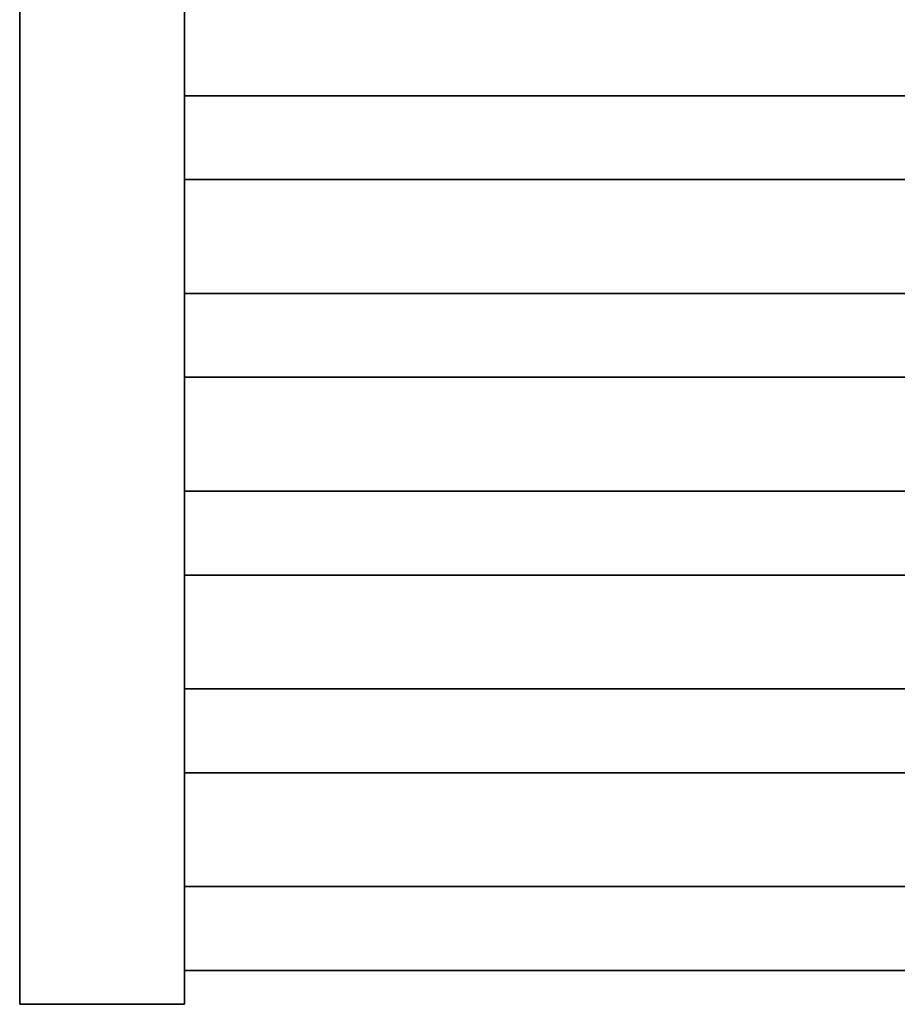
# Model space of a CAD drawing. Header units: millimetres. Extents: x 60394 to 199354, y 20895 to 166073.
# Tile 25 of 256: x 67092 to 67358, y 23964 to 24262. Entities that reach past the tile are written whole.
import ezdxf

# ---------------------------------------------------------------- set-up
doc = ezdxf.new("R2010")
doc.units = ezdxf.units.MM
doc.layers.add('UT_ZAŘÍZENÍ - OT', color=3, linetype='Continuous', lineweight=35)

msp = doc.modelspace()

# ---------------------------------------------------------------- linework, layer by layer
at = {"layer": 'UT_ZAŘÍZENÍ - OT', "linetype": 'Continuous'}
for p, q in [((67091.74, 23963.62), (67091.74, 25783.62)), ((67141.74, 25783.62), (67141.74, 23963.62)), ((67641.74, 24239.35), (67141.74, 24239.35)), ((67641.74, 24239.35), (67141.74, 24239.35)), ((67641.74, 24239.35), (67141.74, 24239.35)), ((67641.74, 24239.35), (67141.74, 24239.35)), ((67641.74, 24239.35), (67141.74, 24239.35)), ((67641.74, 24239.35), (67141.74, 24239.35)), ((67641.74, 24239.35), (67141.74, 24239.35)), ((67641.74, 24239.35), (67141.74, 24239.35)), ((67641.74, 24239.35), (67141.74, 24239.35)), ((67641.74, 24239.35), (67141.74, 24239.35)), ((67641.74, 24239.35), (67141.74, 24239.35)), ((67641.74, 24239.35), (67141.74, 24239.35)), ((67641.74, 24239.35), (67141.74, 24239.35)), ((67641.74, 24239.35), (67141.74, 24239.35)), ((67641.74, 24239.35), (67141.74, 24239.35)), ((67641.74, 24239.35), (67141.74, 24239.35)), ((67641.74, 24239.35), (67141.74, 24239.35)), ((67641.74, 24239.35), (67141.74, 24239.35)), ((67641.74, 24239.35), (67141.74, 24239.35)), ((67641.74, 24239.35), (67141.74, 24239.35)), ((67641.74, 24239.35), (67141.74, 24239.35)), ((67641.74, 24239.35), (67141.74, 24239.35)), ((67641.74, 24239.35), (67141.74, 24239.35)), ((67641.74, 24239.35), (67141.74, 24239.35)), ((67641.74, 24239.35), (67141.74, 24239.35)), ((67641.74, 24239.35), (67141.74, 24239.35)), ((67641.74, 24239.35), (67141.74, 24239.35)), ((67641.74, 24239.35), (67141.74, 24239.35)), ((67641.74, 24239.35), (67141.74, 24239.35)), ((67641.74, 24239.35), (67141.74, 24239.35)), ((67641.74, 24239.35), (67141.74, 24239.35)), ((67641.74, 24239.35), (67141.74, 24239.35)), ((67641.74, 24239.35), (67141.74, 24239.35)), ((67641.74, 24239.35), (67141.74, 24239.35)), ((67641.74, 24213.89), (67141.74, 24213.89)), ((67641.74, 24213.89), (67141.74, 24213.89)), ((67641.74, 24213.89), (67141.74, 24213.89)), ((67641.74, 24213.89), (67141.74, 24213.89)), ((67641.74, 24213.89), (67141.74, 24213.89)), ((67641.74, 24213.89), (67141.74, 24213.89)), ((67641.74, 24213.89), (67141.74, 24213.89)), ((67641.74, 24213.89), (67141.74, 24213.89)), ((67641.74, 24213.89), (67141.74, 24213.89)), ((67641.74, 24213.89), (67141.74, 24213.89)), ((67641.74, 24213.89), (67141.74, 24213.89)), ((67641.74, 24213.89), (67141.74, 24213.89)), ((67641.74, 24213.89), (67141.74, 24213.89)), ((67641.74, 24213.89), (67141.74, 24213.89)), ((67641.74, 24213.89), (67141.74, 24213.89)), ((67641.74, 24213.89), (67141.74, 24213.89)), ((67641.74, 24213.89), (67141.74, 24213.89)), ((67641.74, 24213.89), (67141.74, 24213.89)), ((67641.74, 24213.89), (67141.74, 24213.89)), ((67641.74, 24213.89), (67141.74, 24213.89)), ((67641.74, 24213.89), (67141.74, 24213.89)), ((67641.74, 24213.89), (67141.74, 24213.89)), ((67641.74, 24213.89), (67141.74, 24213.89)), ((67641.74, 24213.89), (67141.74, 24213.89)), ((67641.74, 24213.89), (67141.74, 24213.89)), ((67641.74, 24213.89), (67141.74, 24213.89)), ((67641.74, 24213.89), (67141.74, 24213.89)), ((67641.74, 24213.89), (67141.74, 24213.89)), ((67641.74, 24213.89), (67141.74, 24213.89)), ((67641.74, 24213.89), (67141.74, 24213.89)), ((67641.74, 24213.89), (67141.74, 24213.89)), ((67641.74, 24213.89), (67141.74, 24213.89)), ((67641.74, 24213.89), (67141.74, 24213.89)), ((67641.74, 24213.89), (67141.74, 24213.89)), ((67641.74, 24179.35), (67141.74, 24179.35)), ((67641.74, 24179.35), (67141.74, 24179.35)), ((67641.74, 24179.35), (67141.74, 24179.35)), ((67641.74, 24179.35), (67141.74, 24179.35)), ((67641.74, 24179.35), (67141.74, 24179.35)), ((67641.74, 24179.35), (67141.74, 24179.35)), ((67641.74, 24179.35), (67141.74, 24179.35)), ((67641.74, 24179.35), (67141.74, 24179.35)), ((67641.74, 24179.35), (67141.74, 24179.35)), ((67641.74, 24179.35), (67141.74, 24179.35)), ((67641.74, 24179.35), (67141.74, 24179.35)), ((67641.74, 24179.35), (67141.74, 24179.35)), ((67641.74, 24179.35), (67141.74, 24179.35)), ((67641.74, 24179.35), (67141.74, 24179.35)), ((67641.74, 24179.35), (67141.74, 24179.35)), ((67641.74, 24179.35), (67141.74, 24179.35)), ((67641.74, 24179.35), (67141.74, 24179.35)), ((67641.74, 24179.35), (67141.74, 24179.35)), ((67641.74, 24179.35), (67141.74, 24179.35)), ((67641.74, 24179.35), (67141.74, 24179.35)), ((67641.74, 24179.35), (67141.74, 24179.35)), ((67641.74, 24179.35), (67141.74, 24179.35)), ((67641.74, 24179.35), (67141.74, 24179.35)), ((67641.74, 24179.35), (67141.74, 24179.35)), ((67641.74, 24179.35), (67141.74, 24179.35)), ((67641.74, 24179.35), (67141.74, 24179.35)), ((67641.74, 24179.35), (67141.74, 24179.35)), ((67641.74, 24179.35), (67141.74, 24179.35)), ((67641.74, 24179.35), (67141.74, 24179.35)), ((67641.74, 24179.35), (67141.74, 24179.35)), ((67641.74, 24179.35), (67141.74, 24179.35)), ((67641.74, 24179.35), (67141.74, 24179.35)), ((67641.74, 24179.35), (67141.74, 24179.35)), ((67641.74, 24179.35), (67141.74, 24179.35)), ((67641.74, 24153.89), (67141.74, 24153.89)), ((67641.74, 24153.89), (67141.74, 24153.89)), ((67641.74, 24153.89), (67141.74, 24153.89)), ((67641.74, 24153.89), (67141.74, 24153.89)), ((67641.74, 24153.89), (67141.74, 24153.89)), ((67641.74, 24153.89), (67141.74, 24153.89)), ((67641.74, 24153.89), (67141.74, 24153.89)), ((67641.74, 24153.89), (67141.74, 24153.89)), ((67641.74, 24153.89), (67141.74, 24153.89)), ((67641.74, 24153.89), (67141.74, 24153.89)), ((67641.74, 24153.89), (67141.74, 24153.89)), ((67641.74, 24153.89), (67141.74, 24153.89)), ((67641.74, 24153.89), (67141.74, 24153.89)), ((67641.74, 24153.89), (67141.74, 24153.89)), ((67641.74, 24153.89), (67141.74, 24153.89)), ((67641.74, 24153.89), (67141.74, 24153.89)), ((67641.74, 24153.89), (67141.74, 24153.89)), ((67641.74, 24153.89), (67141.74, 24153.89)), ((67641.74, 24153.89), (67141.74, 24153.89)), ((67641.74, 24153.89), (67141.74, 24153.89)), ((67641.74, 24153.89), (67141.74, 24153.89)), ((67641.74, 24153.89), (67141.74, 24153.89)), ((67641.74, 24153.89), (67141.74, 24153.89)), ((67641.74, 24153.89), (67141.74, 24153.89)), ((67641.74, 24153.89), (67141.74, 24153.89)), ((67641.74, 24153.89), (67141.74, 24153.89)), ((67641.74, 24153.89), (67141.74, 24153.89)), ((67641.74, 24153.89), (67141.74, 24153.89)), ((67641.74, 24153.89), (67141.74, 24153.89)), ((67641.74, 24153.89), (67141.74, 24153.89)), ((67641.74, 24153.89), (67141.74, 24153.89)), ((67641.74, 24153.89), (67141.74, 24153.89)), ((67641.74, 24153.89), (67141.74, 24153.89)), ((67641.74, 24153.89), (67141.74, 24153.89)), ((67641.74, 24119.35), (67141.74, 24119.35)), ((67641.74, 24119.35), (67141.74, 24119.35)), ((67641.74, 24119.35), (67141.74, 24119.35)), ((67641.74, 24119.35), (67141.74, 24119.35)), ((67641.74, 24119.35), (67141.74, 24119.35)), ((67641.74, 24119.35), (67141.74, 24119.35)), ((67641.74, 24119.35), (67141.74, 24119.35)), ((67641.74, 24119.35), (67141.74, 24119.35)), ((67641.74, 24119.35), (67141.74, 24119.35)), ((67641.74, 24119.35), (67141.74, 24119.35)), ((67641.74, 24119.35), (67141.74, 24119.35)), ((67641.74, 24119.35), (67141.74, 24119.35)), ((67641.74, 24119.35), (67141.74, 24119.35)), ((67641.74, 24119.35), (67141.74, 24119.35)), ((67641.74, 24119.35), (67141.74, 24119.35)), ((67641.74, 24119.35), (67141.74, 24119.35)), ((67641.74, 24119.35), (67141.74, 24119.35)), ((67641.74, 24119.35), (67141.74, 24119.35)), ((67641.74, 24119.35), (67141.74, 24119.35)), ((67641.74, 24119.35), (67141.74, 24119.35)), ((67641.74, 24119.35), (67141.74, 24119.35)), ((67641.74, 24119.35), (67141.74, 24119.35)), ((67641.74, 24119.35), (67141.74, 24119.35)), ((67641.74, 24119.35), (67141.74, 24119.35)), ((67641.74, 24119.35), (67141.74, 24119.35)), ((67641.74, 24119.35), (67141.74, 24119.35)), ((67641.74, 24119.35), (67141.74, 24119.35)), ((67641.74, 24119.35), (67141.74, 24119.35)), ((67641.74, 24119.35), (67141.74, 24119.35)), ((67641.74, 24119.35), (67141.74, 24119.35)), ((67641.74, 24119.35), (67141.74, 24119.35)), ((67641.74, 24119.35), (67141.74, 24119.35)), ((67641.74, 24119.35), (67141.74, 24119.35)), ((67641.74, 24119.35), (67141.74, 24119.35)), ((67641.74, 24093.89), (67141.74, 24093.89)), ((67641.74, 24093.89), (67141.74, 24093.89)), ((67641.74, 24093.89), (67141.74, 24093.89)), ((67641.74, 24093.89), (67141.74, 24093.89)), ((67641.74, 24093.89), (67141.74, 24093.89)), ((67641.74, 24093.89), (67141.74, 24093.89)), ((67641.74, 24093.89), (67141.74, 24093.89)), ((67641.74, 24093.89), (67141.74, 24093.89)), ((67641.74, 24093.89), (67141.74, 24093.89)), ((67641.74, 24093.89), (67141.74, 24093.89)), ((67641.74, 24093.89), (67141.74, 24093.89)), ((67641.74, 24093.89), (67141.74, 24093.89)), ((67641.74, 24093.89), (67141.74, 24093.89)), ((67641.74, 24093.89), (67141.74, 24093.89)), ((67641.74, 24093.89), (67141.74, 24093.89)), ((67641.74, 24093.89), (67141.74, 24093.89)), ((67641.74, 24093.89), (67141.74, 24093.89)), ((67641.74, 24093.89), (67141.74, 24093.89)), ((67641.74, 24093.89), (67141.74, 24093.89)), ((67641.74, 24093.89), (67141.74, 24093.89)), ((67641.74, 24093.89), (67141.74, 24093.89)), ((67641.74, 24093.89), (67141.74, 24093.89)), ((67641.74, 24093.89), (67141.74, 24093.89)), ((67641.74, 24093.89), (67141.74, 24093.89)), ((67641.74, 24093.89), (67141.74, 24093.89)), ((67641.74, 24093.89), (67141.74, 24093.89)), ((67641.74, 24093.89), (67141.74, 24093.89)), ((67641.74, 24093.89), (67141.74, 24093.89)), ((67641.74, 24093.89), (67141.74, 24093.89)), ((67641.74, 24093.89), (67141.74, 24093.89)), ((67641.74, 24093.89), (67141.74, 24093.89)), ((67641.74, 24093.89), (67141.74, 24093.89)), ((67641.74, 24093.89), (67141.74, 24093.89)), ((67641.74, 24093.89), (67141.74, 24093.89)), ((67641.74, 24059.35), (67141.74, 24059.35)), ((67641.74, 24059.35), (67141.74, 24059.35)), ((67641.74, 24059.35), (67141.74, 24059.35)), ((67641.74, 24059.35), (67141.74, 24059.35)), ((67641.74, 24059.35), (67141.74, 24059.35)), ((67641.74, 24059.35), (67141.74, 24059.35)), ((67641.74, 24059.35), (67141.74, 24059.35)), ((67641.74, 24059.35), (67141.74, 24059.35)), ((67641.74, 24059.35), (67141.74, 24059.35)), ((67641.74, 24059.35), (67141.74, 24059.35)), ((67641.74, 24059.35), (67141.74, 24059.35)), ((67641.74, 24059.35), (67141.74, 24059.35)), ((67641.74, 24059.35), (67141.74, 24059.35)), ((67641.74, 24059.35), (67141.74, 24059.35)), ((67641.74, 24059.35), (67141.74, 24059.35)), ((67641.74, 24059.35), (67141.74, 24059.35)), ((67641.74, 24059.35), (67141.74, 24059.35)), ((67641.74, 24059.35), (67141.74, 24059.35)), ((67641.74, 24059.35), (67141.74, 24059.35)), ((67641.74, 24059.35), (67141.74, 24059.35)), ((67641.74, 24059.35), (67141.74, 24059.35)), ((67641.74, 24059.35), (67141.74, 24059.35)), ((67641.74, 24059.35), (67141.74, 24059.35)), ((67641.74, 24059.35), (67141.74, 24059.35)), ((67641.74, 24059.35), (67141.74, 24059.35)), ((67641.74, 24059.35), (67141.74, 24059.35)), ((67641.74, 24059.35), (67141.74, 24059.35)), ((67641.74, 24059.35), (67141.74, 24059.35)), ((67641.74, 24059.35), (67141.74, 24059.35)), ((67641.74, 24059.35), (67141.74, 24059.35)), ((67641.74, 24059.35), (67141.74, 24059.35)), ((67641.74, 24059.35), (67141.74, 24059.35)), ((67641.74, 24059.35), (67141.74, 24059.35)), ((67641.74, 24059.35), (67141.74, 24059.35)), ((67641.74, 24033.89), (67141.74, 24033.89)), ((67641.74, 24033.89), (67141.74, 24033.89)), ((67641.74, 24033.89), (67141.74, 24033.89)), ((67641.74, 24033.89), (67141.74, 24033.89)), ((67641.74, 24033.89), (67141.74, 24033.89)), ((67641.74, 24033.89), (67141.74, 24033.89)), ((67641.74, 24033.89), (67141.74, 24033.89)), ((67641.74, 24033.89), (67141.74, 24033.89)), ((67641.74, 24033.89), (67141.74, 24033.89)), ((67641.74, 24033.89), (67141.74, 24033.89)), ((67641.74, 24033.89), (67141.74, 24033.89)), ((67641.74, 24033.89), (67141.74, 24033.89)), ((67641.74, 24033.89), (67141.74, 24033.89)), ((67641.74, 24033.89), (67141.74, 24033.89)), ((67641.74, 24033.89), (67141.74, 24033.89)), ((67641.74, 24033.89), (67141.74, 24033.89)), ((67641.74, 24033.89), (67141.74, 24033.89)), ((67641.74, 24033.89), (67141.74, 24033.89)), ((67641.74, 24033.89), (67141.74, 24033.89)), ((67641.74, 24033.89), (67141.74, 24033.89)), ((67641.74, 24033.89), (67141.74, 24033.89)), ((67641.74, 24033.89), (67141.74, 24033.89)), ((67641.74, 24033.89), (67141.74, 24033.89)), ((67641.74, 24033.89), (67141.74, 24033.89)), ((67641.74, 24033.89), (67141.74, 24033.89)), ((67641.74, 24033.89), (67141.74, 24033.89)), ((67641.74, 24033.89), (67141.74, 24033.89)), ((67641.74, 24033.89), (67141.74, 24033.89)), ((67641.74, 24033.89), (67141.74, 24033.89)), ((67641.74, 24033.89), (67141.74, 24033.89)), ((67641.74, 24033.89), (67141.74, 24033.89)), ((67641.74, 24033.89), (67141.74, 24033.89)), ((67641.74, 24033.89), (67141.74, 24033.89)), ((67641.74, 24033.89), (67141.74, 24033.89)), ((67141.74, 24013.62), (67141.74, 24013.62)), ((67141.74, 23999.35), (67141.74, 24004.62)), ((67141.74, 24004.62), (67141.74, 23999.35)), ((67141.74, 23999.35), (67141.74, 24004.62)), ((67141.74, 24004.62), (67141.74, 23999.35)), ((67141.74, 23999.35), (67141.74, 24004.62)), ((67141.74, 24004.62), (67141.74, 23999.35)), ((67141.74, 23999.35), (67141.74, 24004.62)), ((67141.74, 24004.62), (67141.74, 23999.35)), ((67141.74, 23999.35), (67141.74, 24004.62)), ((67141.74, 24004.62), (67141.74, 23999.35)), ((67141.74, 23999.35), (67141.74, 24004.62)), ((67141.74, 24004.62), (67141.74, 23999.35)), ((67141.74, 23999.35), (67141.74, 24004.62)), ((67141.74, 24004.62), (67141.74, 23999.35)), ((67141.74, 23999.35), (67141.74, 24004.62)), ((67141.74, 24004.62), (67141.74, 23999.35)), ((67141.74, 23999.35), (67141.74, 24004.62)), ((67141.74, 24004.62), (67141.74, 23999.35)), ((67141.74, 23999.35), (67141.74, 24004.62)), ((67141.74, 24004.62), (67141.74, 23999.35)), ((67141.74, 23999.35), (67141.74, 24004.62)), ((67141.74, 24004.62), (67141.74, 23999.35)), ((67141.74, 23999.35), (67141.74, 24004.62)), ((67141.74, 24004.62), (67141.74, 23999.35)), ((67141.74, 23999.35), (67141.74, 24004.62)), ((67141.74, 24004.62), (67141.74, 23999.35)), ((67141.74, 23999.35), (67141.74, 24004.62)), ((67141.74, 24004.62), (67141.74, 23999.35)), ((67141.74, 23999.35), (67141.74, 24004.62)), ((67141.74, 24004.62), (67141.74, 23999.35)), ((67141.74, 23999.35), (67141.74, 24004.62)), ((67141.74, 24004.62), (67141.74, 23999.35)), ((67141.74, 23999.35), (67141.74, 24004.62)), ((67141.74, 24004.62), (67141.74, 23999.35)), ((67641.74, 23999.35), (67141.74, 23999.35)), ((67641.74, 23999.35), (67141.74, 23999.35)), ((67141.74, 23986.62), (67141.74, 23999.35)), ((67141.74, 23999.35), (67141.74, 23986.62)), ((67641.74, 23999.35), (67141.74, 23999.35)), ((67641.74, 23999.35), (67141.74, 23999.35)), ((67141.74, 23986.62), (67141.74, 23999.35)), ((67141.74, 23999.35), (67141.74, 23986.62)), ((67641.74, 23999.35), (67141.74, 23999.35)), ((67641.74, 23999.35), (67141.74, 23999.35)), ((67141.74, 23986.62), (67141.74, 23999.35)), ((67141.74, 23999.35), (67141.74, 23986.62)), ((67641.74, 23999.35), (67141.74, 23999.35)), ((67641.74, 23999.35), (67141.74, 23999.35)), ((67141.74, 23986.62), (67141.74, 23999.35)), ((67141.74, 23999.35), (67141.74, 23986.62)), ((67641.74, 23999.35), (67141.74, 23999.35)), ((67641.74, 23999.35), (67141.74, 23999.35)), ((67141.74, 23986.62), (67141.74, 23999.35)), ((67141.74, 23999.35), (67141.74, 23986.62)), ((67641.74, 23999.35), (67141.74, 23999.35)), ((67641.74, 23999.35), (67141.74, 23999.35)), ((67141.74, 23986.62), (67141.74, 23999.35)), ((67141.74, 23999.35), (67141.74, 23986.62)), ((67641.74, 23999.35), (67141.74, 23999.35)), ((67641.74, 23999.35), (67141.74, 23999.35)), ((67141.74, 23986.62), (67141.74, 23999.35)), ((67141.74, 23999.35), (67141.74, 23986.62)), ((67641.74, 23999.35), (67141.74, 23999.35)), ((67641.74, 23999.35), (67141.74, 23999.35)), ((67141.74, 23986.62), (67141.74, 23999.35)), ((67141.74, 23999.35), (67141.74, 23986.62)), ((67641.74, 23999.35), (67141.74, 23999.35)), ((67641.74, 23999.35), (67141.74, 23999.35)), ((67141.74, 23986.62), (67141.74, 23999.35)), ((67141.74, 23999.35), (67141.74, 23986.62)), ((67641.74, 23999.35), (67141.74, 23999.35)), ((67641.74, 23999.35), (67141.74, 23999.35)), ((67141.74, 23986.62), (67141.74, 23999.35)), ((67141.74, 23999.35), (67141.74, 23986.62)), ((67641.74, 23999.35), (67141.74, 23999.35)), ((67641.74, 23999.35), (67141.74, 23999.35)), ((67141.74, 23986.62), (67141.74, 23999.35)), ((67141.74, 23999.35), (67141.74, 23986.62)), ((67641.74, 23999.35), (67141.74, 23999.35)), ((67641.74, 23999.35), (67141.74, 23999.35)), ((67141.74, 23986.62), (67141.74, 23999.35)), ((67141.74, 23999.35), (67141.74, 23986.62)), ((67641.74, 23999.35), (67141.74, 23999.35)), ((67641.74, 23999.35), (67141.74, 23999.35)), ((67141.74, 23986.62), (67141.74, 23999.35)), ((67141.74, 23999.35), (67141.74, 23986.62)), ((67641.74, 23999.35), (67141.74, 23999.35)), ((67641.74, 23999.35), (67141.74, 23999.35)), ((67141.74, 23986.62), (67141.74, 23999.35)), ((67141.74, 23999.35), (67141.74, 23986.62)), ((67641.74, 23999.35), (67141.74, 23999.35)), ((67641.74, 23999.35), (67141.74, 23999.35)), ((67141.74, 23986.62), (67141.74, 23999.35)), ((67141.74, 23999.35), (67141.74, 23986.62)), ((67641.74, 23999.35), (67141.74, 23999.35)), ((67641.74, 23999.35), (67141.74, 23999.35)), ((67141.74, 23986.62), (67141.74, 23999.35)), ((67141.74, 23999.35), (67141.74, 23986.62)), ((67641.74, 23999.35), (67141.74, 23999.35)), ((67641.74, 23999.35), (67141.74, 23999.35)), ((67141.74, 23986.62), (67141.74, 23999.35)), ((67141.74, 23999.35), (67141.74, 23986.62)), ((67141.74, 23986.62), (67141.74, 23973.89)), ((67141.74, 23973.89), (67141.74, 23986.62)), ((67141.74, 23986.62), (67141.74, 23973.89)), ((67141.74, 23973.89), (67141.74, 23986.62)), ((67141.74, 23986.62), (67141.74, 23973.89)), ((67141.74, 23973.89), (67141.74, 23986.62)), ((67141.74, 23986.62), (67141.74, 23973.89)), ((67141.74, 23973.89), (67141.74, 23986.62)), ((67141.74, 23986.62), (67141.74, 23973.89)), ((67141.74, 23973.89), (67141.74, 23986.62)), ((67141.74, 23986.62), (67141.74, 23973.89)), ((67141.74, 23973.89), (67141.74, 23986.62)), ((67141.74, 23986.62), (67141.74, 23973.89)), ((67141.74, 23973.89), (67141.74, 23986.62)), ((67141.74, 23986.62), (67141.74, 23973.89)), ((67141.74, 23973.89), (67141.74, 23986.62)), ((67141.74, 23986.62), (67141.74, 23973.89)), ((67141.74, 23973.89), (67141.74, 23986.62)), ((67141.74, 23986.62), (67141.74, 23973.89)), ((67141.74, 23973.89), (67141.74, 23986.62)), ((67141.74, 23986.62), (67141.74, 23973.89)), ((67141.74, 23973.89), (67141.74, 23986.62)), ((67141.74, 23986.62), (67141.74, 23973.89)), ((67141.74, 23973.89), (67141.74, 23986.62)), ((67141.74, 23986.62), (67141.74, 23973.89)), ((67141.74, 23973.89), (67141.74, 23986.62)), ((67141.74, 23986.62), (67141.74, 23973.89)), ((67141.74, 23973.89), (67141.74, 23986.62)), ((67141.74, 23986.62), (67141.74, 23973.89)), ((67141.74, 23973.89), (67141.74, 23986.62)), ((67141.74, 23986.62), (67141.74, 23973.89)), ((67141.74, 23973.89), (67141.74, 23986.62)), ((67141.74, 23986.62), (67141.74, 23973.89)), ((67141.74, 23973.89), (67141.74, 23986.62)), ((67641.74, 23973.89), (67141.74, 23973.89)), ((67641.74, 23973.89), (67141.74, 23973.89)), ((67141.74, 23973.89), (67141.74, 23968.62)), ((67141.74, 23968.62), (67141.74, 23973.89)), ((67641.74, 23973.89), (67141.74, 23973.89)), ((67641.74, 23973.89), (67141.74, 23973.89)), ((67141.74, 23973.89), (67141.74, 23968.62)), ((67141.74, 23968.62), (67141.74, 23973.89)), ((67641.74, 23973.89), (67141.74, 23973.89)), ((67641.74, 23973.89), (67141.74, 23973.89)), ((67141.74, 23973.89), (67141.74, 23968.62)), ((67141.74, 23968.62), (67141.74, 23973.89)), ((67641.74, 23973.89), (67141.74, 23973.89)), ((67641.74, 23973.89), (67141.74, 23973.89)), ((67141.74, 23973.89), (67141.74, 23968.62)), ((67141.74, 23968.62), (67141.74, 23973.89)), ((67641.74, 23973.89), (67141.74, 23973.89)), ((67641.74, 23973.89), (67141.74, 23973.89)), ((67141.74, 23973.89), (67141.74, 23968.62)), ((67141.74, 23968.62), (67141.74, 23973.89)), ((67641.74, 23973.89), (67141.74, 23973.89)), ((67641.74, 23973.89), (67141.74, 23973.89)), ((67141.74, 23973.89), (67141.74, 23968.62)), ((67141.74, 23968.62), (67141.74, 23973.89)), ((67641.74, 23973.89), (67141.74, 23973.89)), ((67641.74, 23973.89), (67141.74, 23973.89)), ((67141.74, 23973.89), (67141.74, 23968.62)), ((67141.74, 23968.62), (67141.74, 23973.89)), ((67641.74, 23973.89), (67141.74, 23973.89)), ((67641.74, 23973.89), (67141.74, 23973.89)), ((67141.74, 23973.89), (67141.74, 23968.62)), ((67141.74, 23968.62), (67141.74, 23973.89)), ((67641.74, 23973.89), (67141.74, 23973.89)), ((67641.74, 23973.89), (67141.74, 23973.89)), ((67141.74, 23973.89), (67141.74, 23968.62)), ((67141.74, 23968.62), (67141.74, 23973.89)), ((67641.74, 23973.89), (67141.74, 23973.89)), ((67641.74, 23973.89), (67141.74, 23973.89)), ((67141.74, 23973.89), (67141.74, 23968.62)), ((67141.74, 23968.62), (67141.74, 23973.89)), ((67641.74, 23973.89), (67141.74, 23973.89)), ((67641.74, 23973.89), (67141.74, 23973.89)), ((67141.74, 23973.89), (67141.74, 23968.62)), ((67141.74, 23968.62), (67141.74, 23973.89)), ((67641.74, 23973.89), (67141.74, 23973.89)), ((67641.74, 23973.89), (67141.74, 23973.89)), ((67141.74, 23973.89), (67141.74, 23968.62)), ((67141.74, 23968.62), (67141.74, 23973.89)), ((67641.74, 23973.89), (67141.74, 23973.89)), ((67641.74, 23973.89), (67141.74, 23973.89)), ((67141.74, 23973.89), (67141.74, 23968.62)), ((67141.74, 23968.62), (67141.74, 23973.89)), ((67641.74, 23973.89), (67141.74, 23973.89)), ((67641.74, 23973.89), (67141.74, 23973.89)), ((67141.74, 23973.89), (67141.74, 23968.62)), ((67141.74, 23968.62), (67141.74, 23973.89)), ((67641.74, 23973.89), (67141.74, 23973.89)), ((67641.74, 23973.89), (67141.74, 23973.89)), ((67141.74, 23973.89), (67141.74, 23968.62)), ((67141.74, 23968.62), (67141.74, 23973.89)), ((67641.74, 23973.89), (67141.74, 23973.89)), ((67641.74, 23973.89), (67141.74, 23973.89)), ((67141.74, 23973.89), (67141.74, 23968.62)), ((67141.74, 23968.62), (67141.74, 23973.89)), ((67641.74, 23973.89), (67141.74, 23973.89)), ((67641.74, 23973.89), (67141.74, 23973.89)), ((67141.74, 23973.89), (67141.74, 23968.62)), ((67141.74, 23968.62), (67141.74, 23973.89)), ((67141.74, 23963.62), (67091.74, 23963.62)), ((67141.74, 23963.62), (67141.74, 23963.62))]:
    msp.add_line(p, q, dxfattribs=at)

doc.saveas('drawing.dxf')
